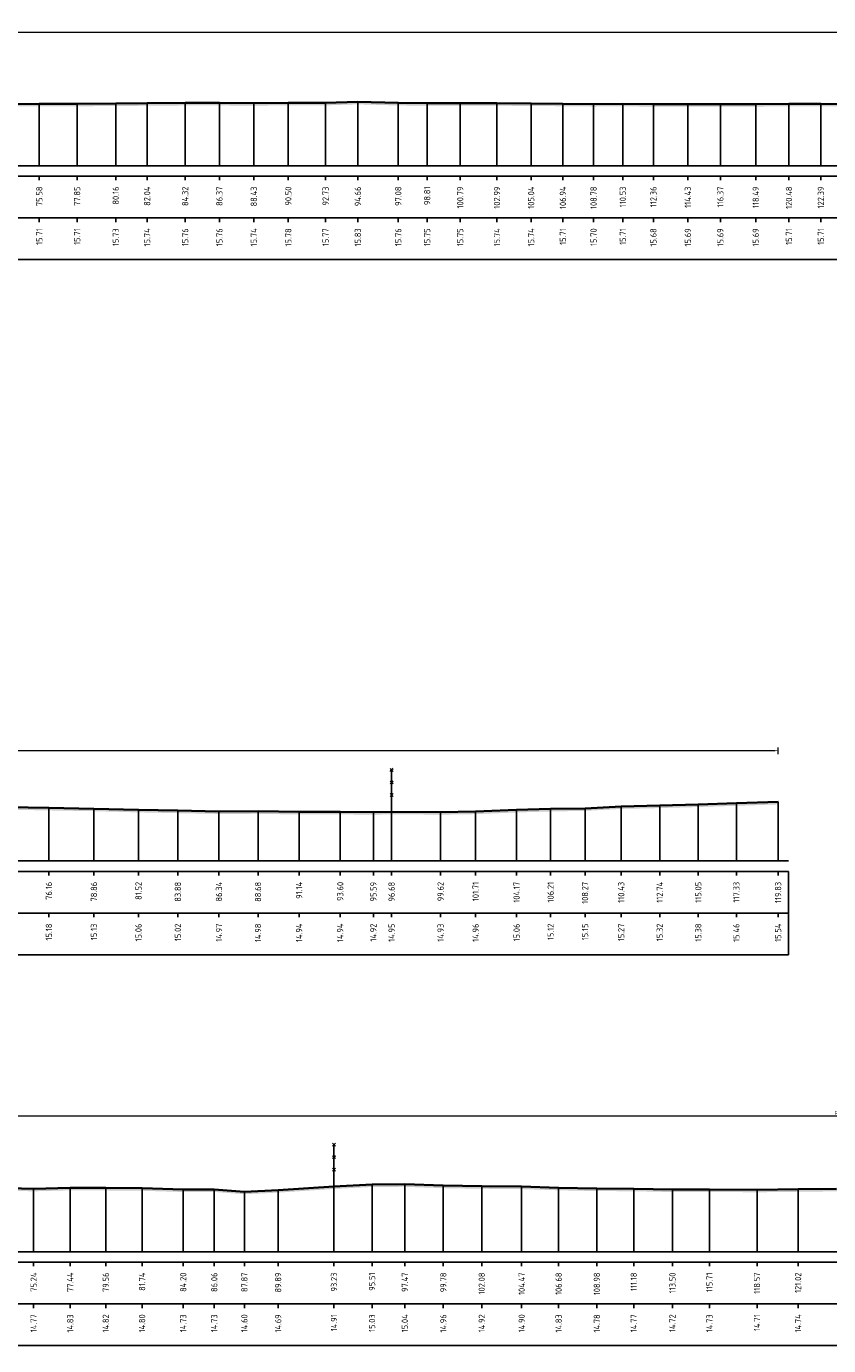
# Model space of a CAD drawing. Header units: metres. Extents: x 197883 to 206898, y 361907 to 364395.
# Tile 226 of 256: x 206585 to 206633, y 363847 to 363926. Entities that reach past the tile are written whole.
import ezdxf
from ezdxf.enums import TextEntityAlignment as Align

# ---------------------------------------------------------------- set-up
doc = ezdxf.new("R2010")
doc.units = ezdxf.units.M
doc.header["$PDMODE"] = 35
doc.header["$PDSIZE"] = 0.075
for name, color, linetype, lineweight in [('B-ME-IE-TERREINAFSCHEIDING_KUNSTMATIG_RASTERHEKWERK-SD', 20, 'Continuous', 25), ('X-ME-AL-PROFIEL_HUIDIG MAAIVELD-GD', 252, 'Continuous', 0), ('X-XX-AL-DETAIL1-M', 7, 'Continuous', 18), ('X-XX-AL-DWARSPROFIEL_PROFIELLIJN MAAIVELD-GD', 8, 'Continuous', 35)]:
    doc.layers.add(name, color=color, linetype=linetype, lineweight=lineweight)
doc.layers.add('X-ME-AL-PROFIELRASTER-S', color=7, linetype='Continuous')
doc.styles.add('NLCS-ISO-ANNOTATIVE-T18', font='NLCS-ISO.ttf', dxfattribs={"height": 1.8})
doc.styles.add('NLCS-ISO-M100-T25', font='NLCS-ISO.ttf', dxfattribs={"height": 0.25})
doc.dimstyles.new('NLCS-M100-T25-PIJL_L2_H1', dxfattribs={"dimscale": 0.1, "dimtxt": 2.5, "dimasz": 2.5, "dimexe": 2, "dimexo": 2, "dimgap": 0.7, "dimtad": 1, "dimzin": 0, "dimdsep": 46, "dimtxsty": 'NLCS-ISO-M100-T25', "dimcen": 0, "dimdle": 2, "dimclrd": 256, "dimclre": 256, "dimclrt": 256, "dimadec": 1, "dimazin": 0, "dimtfac": 1, "dimtdec": 3, "dimtofl": 0, "dimtmove": 0, "dimatfit": 3, "dimfxl": 2, "dimfxlon": 1, "dimtfillclr": 256, "dimtolj": 1, "dimtzin": 0, "dimlwd": -1, "dimlwe": -1, "dimarcsym": 0})

# ---------------------------------------------------------------- blocks, each defined once
blk = doc.blocks.new('SAL-PROFIELRASTER_BALK_EIND1-D')
at = {"color": 0, "linetype": 'ByBlock', "lineweight": -2}
blk.add_line((1, -12.5), (1, -2.5), dxfattribs=at)
at = {"color": 0, "linetype": 'ByBlock', "lineweight": -2, "flags": 128}
for points in [[(0, 0), (1, 0)], [(0, -2.5), (1, -2.5)], [(0, -12.5), (1, -12.5)]]:
    blk.add_lwpolyline(points, dxfattribs=at)
blk = doc.blocks.new('SAL-PROFIELRASTER_BALK_EIND2-D')
at = {"color": 0, "linetype": 'ByBlock', "lineweight": -2}
for p, q in [((1, -2.5), (1, -12.5)), ((1, -12.5), (0, -12.5))]:
    blk.add_line(p, q, dxfattribs=at)
blk = doc.blocks.new('SAL-PROFIELRASTER_BALK_DATA-D')
at = {"color": 0, "linetype": 'ByBlock', "lineweight": -2}
blk.add_lwpolyline([(0, -3.5), (0, -2.5)], dxfattribs=at)
at = {"color": 0, "linetype": 'ByBlock', "lineweight": -2, "style": 'NLCS-ISO-ANNOTATIVE-T18'}
blk.add_attdef('GETAL', text='', height=1.5, rotation=90, dxfattribs=at).set_placement((0.75, -5), align=Align.RIGHT)
blk = doc.blocks.new('SAL-PROFIELRASTER_AANHAAL-D')
at = {"color": 9, "linetype": 'ByBlock', "lineweight": -2, "flags": 128}
blk.add_lwpolyline([(0, 1), (0, 0)], dxfattribs=at)
blk = doc.blocks.new('*D152')
at = {"layer": 'Defpoints', "color": 0, "transparency": 16777216}
for p in [(206510.448, 363925.67), (206510.448, 363917.683), (206645.675, 363917.683)]:
    blk.add_point(p, dxfattribs=at)
at = {"layer": 'X-XX-AL-DETAIL1-M', "color": 253, "transparency": 16777216}
for p, q in [((206510.448, 363925.47), (206510.448, 363925.87)), ((206645.425, 363925.67), (206510.698, 363925.67)), ((206645.675, 363925.47), (206645.675, 363925.87))]:
    blk.add_line(p, q, dxfattribs=at)
for points in [[(206510.698, 363925.711), (206510.698, 363925.628), (206510.448, 363925.67)], [(206645.425, 363925.711), (206645.425, 363925.628), (206645.675, 363925.67)]]:
    blk.add_solid(points, dxfattribs=at)
at = {"layer": 'X-XX-AL-DETAIL1-M', "color": 253, "transparency": 16777216, "insert": (206580.102, 363925.865), "char_height": 0.25, "attachment_point": 5, "style": 'NLCS-ISO-M100-T25'}
blk.add_mtext('\\A1;Gras', dxfattribs=at)
blk = doc.blocks.new('*D156')
at = {"layer": 'Defpoints', "color": 0, "transparency": 16777216}
for p in [(206510.448, 363882.64), (206510.448, 363876.034), (206630.276, 363876.034)]:
    blk.add_point(p, dxfattribs=at)
at = {"layer": 'X-XX-AL-DETAIL1-M', "color": 253, "transparency": 16777216}
for p, q in [((206510.448, 363882.44), (206510.448, 363882.84)), ((206630.026, 363882.64), (206510.698, 363882.64)), ((206630.276, 363882.44), (206630.276, 363882.84))]:
    blk.add_line(p, q, dxfattribs=at)
for points in [[(206510.698, 363882.682), (206510.698, 363882.599), (206510.448, 363882.64)], [(206630.026, 363882.682), (206630.026, 363882.599), (206630.276, 363882.64)]]:
    blk.add_solid(points, dxfattribs=at)
at = {"layer": 'X-XX-AL-DETAIL1-M', "color": 253, "transparency": 16777216, "insert": (206570.362, 363882.835), "char_height": 0.25, "attachment_point": 5, "style": 'NLCS-ISO-M100-T25'}
blk.add_mtext('\\A1;Gras', dxfattribs=at)
blk = doc.blocks.new('SIE-RASTERHEKWERK-SOD')
at = {"flags": 128}
for points in [[(-0.035, 1.035), (0.035, 0.965)], [(-0.035, 0.965), (0, 1), (0.035, 1.035)], [(0, 0), (0, 1)], [(-0.035, 0.735), (0.035, 0.665)], [(-0.035, 0.665), (0, 0.7), (0.035, 0.735)], [(-0.035, 0.435), (0.035, 0.365)], [(-0.035, 0.365), (0, 0.4), (0.035, 0.435)]]:
    blk.add_lwpolyline(points, dxfattribs=at)
blk = doc.blocks.new('*D159')
at = {"layer": 'Defpoints', "color": 0, "transparency": 16777216}
for p in [(206545.444, 363860.744), (206545.444, 363852.629), (206722.513, 363852.629)]:
    blk.add_point(p, dxfattribs=at)
at = {"layer": 'X-XX-AL-DETAIL1-M', "color": 253, "transparency": 16777216}
for p, q in [((206545.444, 363860.544), (206545.444, 363860.944)), ((206722.513, 363860.544), (206722.513, 363860.944)), ((206722.263, 363860.744), (206545.694, 363860.744))]:
    blk.add_line(p, q, dxfattribs=at)
for points in [[(206545.694, 363860.786), (206545.694, 363860.702), (206545.444, 363860.744)], [(206722.263, 363860.786), (206722.263, 363860.702), (206722.513, 363860.744)]]:
    blk.add_solid(points, dxfattribs=at)
at = {"layer": 'X-XX-AL-DETAIL1-M', "color": 253, "transparency": 16777216, "insert": (206633.978, 363860.939), "char_height": 0.25, "attachment_point": 5, "style": 'NLCS-ISO-M100-T25'}
blk.add_mtext('\\A1;Riet', dxfattribs=at)

msp = doc.modelspace()

# ---------------------------------------------------------------- hatches: boundary and pattern name
at = {"layer": 'X-ME-AL-PROFIEL_HUIDIG MAAIVELD-GD'}
h = msp.add_hatch(dxfattribs=at)
h.set_pattern_fill('AGR-MAAIVELD', color=256, scale=0.05, pattern_type=2)
h.set_pattern_definition([(45, (703.85004, 234.15822), (-0.25000007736, 0.25000007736), []), (45, (703.81432, 234.19393), (0, 0.50000015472), [0.3535535, -0.3535535]), (45, (703.7786, 234.22965), (0, 0.50000015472), [0.3535535, -0.3535535]), (45, (703.7424, 234.26586), (0, 0.50000015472), [0.3535535, -0.3535535]), (45, (703.70718, 234.30108), (0, 0.50000015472), [0.3535535, -0.3535535]), (45, (703.67147, 234.3368), (0, 0.50000015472), [0.3535535, -0.3535535]), (45, (703.63575, 234.3725), (0, 0.50000015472), [0.3535535, -0.3535535]), (315, (703.85004, 234.15822), (0.25000007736, 0.25000007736), []), (315, (703.88575, 234.19393), (0.50000015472, -1e-16), [0.3535535, -0.3535535]), (315, (703.92147, 234.22965), (0.50000015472, -1e-16), [0.3535535, -0.3535535]), (315, (703.95768, 234.26586), (0.50000015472, -1e-16), [0.3535535, -0.3535535]), (315, (703.9929, 234.30108), (0.50000015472, -1e-16), [0.3535535, -0.3535535]), (315, (704.0286, 234.3368), (0.50000015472, -1e-16), [0.3535535, -0.3535535]), (315, (704.06432, 234.3725), (0.50000015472, -1e-16), [0.3535535, -0.3535535])])
h.paths.add_polyline_path([(206651.655, 363919.183), (206650.656, 363919.823), (206649.756, 363920.42), (206648.755, 363920.62), (206648.046, 363920.941), (206647.069, 363921.51), (206645.675, 363921.614), (206644.221, 363921.557), (206642.528, 363921.512), (206640.69, 363921.516), (206638.877, 363921.474), (206636.764, 363921.455), (206634.96, 363921.379), (206632.837, 363921.397), (206630.926, 363921.391), (206628.936, 363921.376), (206626.818, 363921.368), (206624.873, 363921.37), (206622.808, 363921.365), (206620.977, 363921.397), (206619.225, 363921.378), (206617.387, 363921.394), (206615.485, 363921.418), (206613.441, 363921.421), (206611.236, 363921.434), (206609.258, 363921.431), (206607.527, 363921.443), (206605.108, 363921.51), (206603.176, 363921.449), (206600.943, 363921.458), (206598.876, 363921.427), (206596.816, 363921.445), (206594.767, 363921.443), (206592.49, 363921.424), (206590.607, 363921.409), (206588.296, 363921.393), (206586.031, 363921.394), (206583.942, 363921.371), (206581.937, 363921.372), (206579.569, 363921.347), (206577.501, 363921.336), (206575.48, 363921.345), (206573.333, 363921.345), (206571.358, 363921.316), (206569.227, 363921.313), (206566.822, 363921.334), (206564.853, 363921.372), (206562.675, 363921.364), (206560.653, 363921.377), (206558.788, 363921.373), (206556.601, 363921.367), (206554.372, 363921.358), (206552.337, 363921.33), (206550.532, 363921.302), (206548.39, 363921.331), (206545.978, 363921.337), (206543.265, 363921.341), (206541.142, 363921.328), (206538.781, 363921.342), (206536.909, 363921.334), (206534.58, 363921.347), (206532.547, 363921.351), (206529.968, 363921.363), (206527.668, 363921.368), (206525.514, 363921.345), (206523.015, 363921.313), (206521.102, 363921.308), (206519.14, 363921.256), (206516.894, 363921.299), (206514.643, 363921.281), (206512.36, 363921.282), (206510.448, 363921.471), (206510.448, 363921.321), (206512.36, 363921.132), (206514.643, 363921.131), (206516.894, 363921.149), (206519.14, 363921.106), (206521.102, 363921.158), (206523.015, 363921.163), (206525.514, 363921.195), (206527.668, 363921.218), (206529.968, 363921.213), (206532.547, 363921.201), (206534.58, 363921.197), (206536.909, 363921.184), (206538.781, 363921.192), (206541.142, 363921.178), (206543.265, 363921.191), (206545.978, 363921.187), (206548.39, 363921.181), (206550.532, 363921.152), (206552.337, 363921.18), (206554.372, 363921.208), (206556.601, 363921.217), (206558.788, 363921.223), (206560.653, 363921.227), (206562.675, 363921.214), (206564.853, 363921.222), (206566.822, 363921.184), (206569.227, 363921.163), (206571.358, 363921.166), (206573.333, 363921.195), (206575.48, 363921.195), (206577.501, 363921.186), (206579.569, 363921.197), (206581.937, 363921.222), (206583.942, 363921.221), (206586.031, 363921.244), (206588.296, 363921.243), (206590.607, 363921.259), (206592.49, 363921.274), (206594.767, 363921.293), (206596.816, 363921.295), (206598.876, 363921.277), (206600.943, 363921.308), (206603.176, 363921.299), (206605.108, 363921.36), (206607.527, 363921.293), (206609.258, 363921.281), (206611.236, 363921.284), (206613.441, 363921.271), (206615.485, 363921.268), (206617.387, 363921.244), (206619.225, 363921.228), (206620.977, 363921.247), (206622.808, 363921.215), (206624.873, 363921.22), (206626.818, 363921.218), (206628.936, 363921.226), (206630.926, 363921.241), (206632.837, 363921.247), (206634.96, 363921.229), (206636.764, 363921.305), (206638.877, 363921.324), (206640.69, 363921.366), (206642.528, 363921.362), (206644.221, 363921.407), (206645.675, 363921.464), (206647.069, 363921.36), (206648.046, 363920.791), (206648.755, 363920.47), (206649.756, 363920.27), (206650.656, 363919.673), (206651.655, 363919.033)])
h = msp.add_hatch(dxfattribs=at)
h.set_pattern_fill('AGR-MAAIVELD', color=256, scale=0.05, pattern_type=2)
h.set_pattern_definition([(45, (707.7051, 265.82674), (-0.25000007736, 0.25000007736), []), (45, (707.6694, 265.86246), (0, 0.50000015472), [0.3535535, -0.3535535]), (45, (707.6337, 265.89817), (0, 0.50000015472), [0.3535535, -0.3535535]), (45, (707.59747, 265.9344), (0, 0.50000015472), [0.3535535, -0.3535535]), (45, (707.56226, 265.9696), (0, 0.50000015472), [0.3535535, -0.3535535]), (45, (707.52654, 266.0053), (0, 0.50000015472), [0.3535535, -0.3535535]), (45, (707.49083, 266.04103), (0, 0.50000015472), [0.3535535, -0.3535535]), (315, (707.7051, 265.82674), (0.25000007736, 0.25000007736), []), (315, (707.74083, 265.86246), (0.50000015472, -1e-16), [0.3535535, -0.3535535]), (315, (707.77654, 265.89817), (0.50000015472, -1e-16), [0.3535535, -0.3535535]), (315, (707.81276, 265.9344), (0.50000015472, -1e-16), [0.3535535, -0.3535535]), (315, (707.84797, 265.9696), (0.50000015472, -1e-16), [0.3535535, -0.3535535]), (315, (707.8837, 266.0053), (0.50000015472, -1e-16), [0.3535535, -0.3535535]), (315, (707.9194, 266.04103), (0.50000015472, -1e-16), [0.3535535, -0.3535535])])
h.paths.add_polyline_path([(206630.276, 363879.573), (206627.775, 363879.491), (206625.496, 363879.418), (206623.186, 363879.355), (206620.88, 363879.305), (206618.716, 363879.187), (206616.654, 363879.151), (206614.615, 363879.091), (206612.162, 363878.992), (206610.064, 363878.96), (206607.128, 363878.986), (206606.038, 363878.956), (206604.052, 363878.978), (206601.591, 363878.971), (206599.13, 363879.01), (206596.791, 363879.004), (206594.33, 363879.049), (206591.972, 363879.096), (206589.303, 363879.168), (206586.606, 363879.212), (206584.13, 363879.259), (206581.6, 363879.226), (206578.729, 363879.191), (206576.249, 363879.13), (206573.674, 363879.069), (206571.235, 363879.031), (206568.865, 363879.004), (206566.441, 363879.006), (206563.906, 363879.011), (206561.316, 363878.986), (206558.516, 363879.003), (206555.993, 363878.996), (206553.111, 363879.022), (206550.403, 363879.081), (206547.749, 363879.142), (206545.318, 363879.195), (206542.559, 363879.207), (206540.107, 363879.188), (206537.74, 363879.18), (206535.443, 363879.086), (206532.946, 363878.994), (206530.704, 363878.896), (206528.104, 363878.891), (206525.577, 363878.939), (206523.337, 363878.992), (206521.275, 363879.042), (206519.1, 363879.069), (206517.016, 363879.133), (206514.776, 363879.166), (206512.515, 363879.219), (206510.448, 363879.222), (206510.448, 363879.072), (206512.515, 363879.069), (206514.776, 363879.016), (206517.016, 363878.983), (206519.1, 363878.919), (206521.275, 363878.892), (206523.337, 363878.842), (206525.577, 363878.789), (206528.104, 363878.741), (206530.704, 363878.746), (206532.946, 363878.844), (206535.443, 363878.936), (206537.74, 363879.03), (206540.107, 363879.038), (206542.559, 363879.057), (206545.318, 363879.045), (206547.749, 363878.992), (206550.403, 363878.931), (206553.111, 363878.872), (206555.993, 363878.846), (206558.516, 363878.853), (206561.316, 363878.836), (206563.906, 363878.861), (206566.441, 363878.856), (206568.865, 363878.854), (206571.235, 363878.881), (206573.674, 363878.919), (206576.249, 363878.98), (206578.729, 363879.041), (206581.6, 363879.076), (206584.13, 363879.109), (206586.606, 363879.062), (206589.303, 363879.018), (206591.972, 363878.946), (206594.33, 363878.899), (206596.791, 363878.854), (206599.13, 363878.86), (206601.591, 363878.821), (206604.052, 363878.828), (206606.038, 363878.806), (206607.128, 363878.836), (206610.064, 363878.81), (206612.162, 363878.842), (206614.615, 363878.941), (206616.654, 363879.001), (206618.716, 363879.037), (206620.88, 363879.155), (206623.186, 363879.205), (206625.496, 363879.268), (206627.775, 363879.341), (206630.276, 363879.423)])
h = msp.add_hatch(dxfattribs=at)
h.set_pattern_fill('AGR-MAAIVELD', color=256, scale=0.05, pattern_type=2)
h.set_pattern_definition([(45, (711.26744, 274.2284), (-0.25000007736, 0.25000007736), []), (45, (711.23172, 274.26413), (0, 0.50000015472), [0.3535535, -0.3535535]), (45, (711.196, 274.29984), (0, 0.50000015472), [0.3535535, -0.3535535]), (45, (711.1598, 274.33606), (0, 0.50000015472), [0.3535535, -0.3535535]), (45, (711.12458, 274.37127), (0, 0.50000015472), [0.3535535, -0.3535535]), (45, (711.08886, 274.407), (0, 0.50000015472), [0.3535535, -0.3535535]), (45, (711.05315, 274.4427), (0, 0.50000015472), [0.3535535, -0.3535535]), (315, (711.26744, 274.2284), (0.25000007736, 0.25000007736), []), (315, (711.30315, 274.26413), (0.50000015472, -1e-16), [0.3535535, -0.3535535]), (315, (711.33886, 274.29984), (0.50000015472, -1e-16), [0.3535535, -0.3535535]), (315, (711.37508, 274.33606), (0.50000015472, -1e-16), [0.3535535, -0.3535535]), (315, (711.4103, 274.37127), (0.50000015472, -1e-16), [0.3535535, -0.3535535]), (315, (711.446, 274.407), (0.50000015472, -1e-16), [0.3535535, -0.3535535]), (315, (711.48172, 274.4427), (0.50000015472, -1e-16), [0.3535535, -0.3535535])])
h.paths.add_polyline_path([(206722.513, 363856.982), (206722.513, 363856.832), (206719.56, 363856.789), (206716.533, 363856.753), (206713.812, 363856.701), (206711.054, 363856.624), (206708.104, 363856.504), (206704.862, 363856.325), (206702.806, 363856.191), (206702.21, 363856.133), (206700.593, 363856.109), (206698.839, 363856.049), (206696.528, 363856.018), (206694.666, 363856.036), (206692.49, 363856.069), (206690.266, 363856.02), (206688.103, 363856.092), (206686.243, 363856.191), (206684.579, 363856.213), (206682.631, 363856.241), (206680.809, 363856.314), (206678.733, 363856.358), (206676.456, 363856.419), (206674.226, 363856.572), (206671.868, 363856.643), (206669.433, 363856.66), (206667.21, 363856.627), (206664.715, 363856.605), (206662.337, 363856.605), (206659.793, 363856.544), (206657.21, 363856.5), (206654.837, 363856.482), (206652.482, 363856.439), (206649.969, 363856.422), (206647.756, 363856.383), (206645.219, 363856.359), (206643.007, 363856.316), (206640.808, 363856.286), (206638.193, 363856.247), (206635.985, 363856.259), (206633.765, 363856.246), (206631.472, 363856.217), (206629.013, 363856.189), (206626.162, 363856.212), (206623.947, 363856.201), (206621.628, 363856.253), (206619.423, 363856.259), (206617.132, 363856.309), (206614.919, 363856.38), (206612.525, 363856.399), (206610.227, 363856.437), (206607.92, 363856.517), (206605.959, 363856.508), (206603.679, 363856.391), (206600.334, 363856.169), (206598.313, 363856.074), (206596.507, 363856.211), (206594.652, 363856.205), (206592.188, 363856.28), (206590.011, 363856.297), (206587.884, 363856.307), (206585.692, 363856.248), (206583.489, 363856.299), (206581.007, 363856.321), (206578.626, 363856.357), (206576.547, 363856.375), (206574.223, 363856.386), (206571.887, 363856.407), (206569.493, 363856.389), (206567.4, 363856.442), (206565.194, 363856.481), (206563.141, 363856.594), (206561.053, 363856.74), (206558.697, 363856.788), (206556.532, 363856.876), (206554.517, 363856.945), (206552.262, 363856.973), (206550.773, 363856.967), (206550.062, 363856.947), (206548.372, 363856.865), (206547.726, 363856.711), (206546.606, 363856.316), (206545.444, 363855.697), (206544.748, 363855.765), (206543.907, 363855.678), (206543.119, 363855.229), (206541.902, 363855.166), (206540.624, 363855.176), (206539.612, 363855.105), (206538.482, 363855.213), (206537.151, 363855.142), (206535.524, 363855.121), (206534.165, 363855.45), (206532.815, 363855.734), (206531.122, 363855.871), (206528.685, 363856.211), (206527.43, 363856.719), (206526.156, 363857.308), (206524.559, 363857.689), (206522.198, 363857.692), (206519.693, 363857.708), (206517.107, 363857.672), (206513.311, 363857.677), (206510.448, 363857.652), (206510.448, 363857.802), (206513.311, 363857.827), (206517.107, 363857.822), (206519.693, 363857.858), (206522.198, 363857.842), (206524.559, 363857.839), (206526.156, 363857.458), (206527.43, 363856.869), (206528.685, 363856.361), (206531.122, 363856.021), (206532.815, 363855.884), (206534.165, 363855.6), (206535.524, 363855.271), (206537.151, 363855.292), (206538.482, 363855.363), (206539.612, 363855.255), (206540.624, 363855.326), (206541.902, 363855.316), (206543.119, 363855.379), (206543.907, 363855.828), (206544.748, 363855.915), (206545.444, 363855.847), (206546.606, 363856.466), (206547.726, 363856.861), (206548.372, 363857.015), (206550.062, 363857.097), (206550.773, 363857.117), (206552.262, 363857.123), (206554.517, 363857.095), (206556.532, 363857.026), (206558.697, 363856.938), (206561.053, 363856.89), (206563.141, 363856.744), (206565.194, 363856.631), (206567.4, 363856.592), (206569.493, 363856.539), (206571.887, 363856.557), (206574.223, 363856.536), (206576.547, 363856.525), (206578.626, 363856.507), (206581.007, 363856.471), (206583.489, 363856.449), (206585.692, 363856.398), (206587.884, 363856.457), (206590.011, 363856.447), (206592.188, 363856.43), (206594.652, 363856.355), (206596.507, 363856.361), (206598.313, 363856.224), (206600.334, 363856.319), (206603.679, 363856.541), (206605.959, 363856.658), (206607.92, 363856.667), (206610.227, 363856.587), (206612.525, 363856.549), (206614.919, 363856.53), (206617.132, 363856.459), (206619.423, 363856.409), (206621.628, 363856.403), (206623.947, 363856.351), (206626.162, 363856.362), (206629.013, 363856.339), (206631.472, 363856.367), (206633.765, 363856.396), (206635.985, 363856.409), (206638.193, 363856.397), (206640.808, 363856.436), (206643.007, 363856.466), (206645.219, 363856.509), (206647.756, 363856.533), (206649.969, 363856.572), (206652.482, 363856.589), (206654.837, 363856.632), (206657.21, 363856.65), (206659.793, 363856.694), (206662.337, 363856.755), (206664.715, 363856.755), (206667.21, 363856.777), (206669.433, 363856.81), (206671.868, 363856.793), (206674.226, 363856.722), (206676.456, 363856.569), (206678.733, 363856.508), (206680.809, 363856.464), (206682.631, 363856.391), (206684.579, 363856.363), (206686.243, 363856.341), (206688.103, 363856.242), (206690.266, 363856.17), (206692.49, 363856.219), (206694.666, 363856.186), (206696.528, 363856.168), (206698.839, 363856.199), (206700.593, 363856.259), (206702.21, 363856.283), (206702.806, 363856.341), (206704.862, 363856.475), (206708.104, 363856.654), (206711.054, 363856.774), (206713.812, 363856.851), (206716.533, 363856.903), (206719.56, 363856.939)])

# ---------------------------------------------------------------- linework, layer by layer
at = {"layer": 'X-XX-AL-DWARSPROFIEL_PROFIELLIJN MAAIVELD-GD'}
for points in [[(206583.942, 363921.371), (206586.031, 363921.394), (206588.296, 363921.393), (206590.607, 363921.409), (206592.49, 363921.424), (206594.767, 363921.443), (206596.816, 363921.445), (206598.876, 363921.427), (206600.943, 363921.458), (206603.176, 363921.449), (206605.108, 363921.51), (206607.527, 363921.443), (206609.258, 363921.431), (206611.236, 363921.434), (206613.441, 363921.421), (206615.485, 363921.418), (206617.387, 363921.394), (206619.225, 363921.378), (206620.977, 363921.397), (206622.808, 363921.365), (206624.873, 363921.37), (206626.818, 363921.368), (206628.936, 363921.376), (206630.926, 363921.391), (206632.837, 363921.397), (206634.96, 363921.379)], [(206584.13, 363879.259), (206586.606, 363879.212), (206589.303, 363879.168), (206591.972, 363879.096), (206594.33, 363879.049), (206596.791, 363879.004), (206599.13, 363879.01), (206601.591, 363878.971), (206604.052, 363878.978), (206606.038, 363878.956), (206607.128, 363878.986), (206610.064, 363878.96), (206612.162, 363878.992), (206614.615, 363879.091), (206616.654, 363879.151), (206618.716, 363879.187), (206620.88, 363879.305), (206623.186, 363879.355), (206625.496, 363879.418), (206627.775, 363879.491), (206630.276, 363879.573)], [(206583.489, 363856.449), (206585.692, 363856.398), (206587.884, 363856.457), (206590.011, 363856.447), (206592.188, 363856.43), (206594.652, 363856.355), (206596.507, 363856.361), (206598.313, 363856.224), (206600.334, 363856.319), (206603.679, 363856.541), (206605.959, 363856.658), (206607.92, 363856.667), (206610.227, 363856.587), (206612.525, 363856.549), (206614.919, 363856.53), (206617.132, 363856.459), (206619.423, 363856.409), (206621.628, 363856.403), (206623.947, 363856.351), (206626.162, 363856.362), (206629.013, 363856.339), (206631.472, 363856.367), (206633.765, 363856.396)]]:
    msp.add_lwpolyline(points, dxfattribs=at)

# ---------------------------------------------------------------- block references
at = {"layer": 'B-ME-IE-TERREINAFSCHEIDING_KUNSTMATIG_RASTERHEKWERK-SD', "xscale": 2.5, "yscale": 2.5, "zscale": 2.5}
for p in [(206607.128, 363878.986), (206603.679, 363856.541)]:
    msp.add_blockref('SIE-RASTERHEKWERK-SOD', p, dxfattribs=at)
at = {"layer": 'X-ME-AL-PROFIELRASTER-S'}
for name, p, xscale, yscale, zscale in [('SAL-PROFIELRASTER_AANHAAL-D', (206586.031, 363917.683), 0.2220692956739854, 3.711000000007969, 0.2220692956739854), ('SAL-PROFIELRASTER_AANHAAL-D', (206588.296, 363917.683), 0.2220227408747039, 3.710000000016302, 0.2220227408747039), ('SAL-PROFIELRASTER_AANHAAL-D', (206590.607, 363917.683), 0.2227669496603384, 3.72600000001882, 0.2227669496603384), ('SAL-PROFIELRASTER_AANHAAL-D', (206592.49, 363917.683), 0.2234633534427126, 3.740999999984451, 0.2234633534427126), ('SAL-PROFIELRASTER_AANHAAL-D', (206594.767, 363917.683), 0.2243436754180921, 3.760000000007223, 0.2243436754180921), ('SAL-PROFIELRASTER_AANHAAL-D', (206596.816, 363917.683), 0.2244362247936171, 3.76199999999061, 0.2244362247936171), ('SAL-PROFIELRASTER_AANHAAL-D', (206598.876, 363917.683), 0.2236024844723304, 3.7440000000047, 0.2236024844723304), ('SAL-PROFIELRASTER_AANHAAL-D', (206600.943, 363917.683), 0.2250372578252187, 3.775000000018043, 0.2250372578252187), ('SAL-PROFIELRASTER_AANHAAL-D', (206603.176, 363917.683), 0.2246212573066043, 3.766000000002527, 0.2246212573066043), ('SAL-PROFIELRASTER_AANHAAL-D', (206605.108, 363917.683), 0.2274321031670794, 3.826999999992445, 0.2274321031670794), ('SAL-PROFIELRASTER_AANHAAL-D', (206607.527, 363917.683), 0.2243436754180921, 3.760000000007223, 0.2243436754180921), ('SAL-PROFIELRASTER_AANHAAL-D', (206609.258, 363917.683), 0.2237879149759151, 3.748000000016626, 0.2237879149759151), ('SAL-PROFIELRASTER_AANHAAL-D', (206611.236, 363917.683), 0.223926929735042, 3.750999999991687, 0.223926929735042), ('SAL-PROFIELRASTER_AANHAAL-D', (206613.441, 363917.683), 0.2233241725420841, 3.738000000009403, 0.2233241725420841), ('SAL-PROFIELRASTER_AANHAAL-D', (206615.485, 363917.683), 0.2231849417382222, 3.734999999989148, 0.2231849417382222), ('SAL-PROFIELRASTER_AANHAAL-D', (206617.387, 363917.683), 0.2220692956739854, 3.711000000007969, 0.2220692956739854), ('SAL-PROFIELRASTER_AANHAAL-D', (206619.225, 363917.683), 0.2213237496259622, 3.695000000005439, 0.2213237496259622), ('SAL-PROFIELRASTER_AANHAAL-D', (206620.977, 363917.683), 0.2222089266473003, 3.713999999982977, 0.2222089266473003), ('SAL-PROFIELRASTER_AANHAAL-D', (206622.808, 363917.683), 0.2207169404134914, 3.681999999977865, 0.2207169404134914), ('SAL-PROFIELRASTER_AANHAAL-D', (206624.873, 363917.683), 0.2209504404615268, 3.686999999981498, 0.2209504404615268), ('SAL-PROFIELRASTER_AANHAAL-D', (206626.818, 363917.683), 0.2208570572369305, 3.684999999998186, 0.2208570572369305), ('SAL-PROFIELRASTER_AANHAAL-D', (206628.936, 363917.683), 0.2212304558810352, 3.693000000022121, 0.2212304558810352), ('SAL-PROFIELRASTER_AANHAAL-D', (206630.926, 363917.683), 0.2219296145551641, 3.707999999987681, 0.2219296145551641), ('SAL-PROFIELRASTER_AANHAAL-D', (206632.837, 363917.683), 0.2222089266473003, 3.713999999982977, 0.2222089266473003), ('SAL-PROFIELRASTER_BALK_EIND1-D', (206510.448, 363917.683), 142.6320298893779, 0.25, 142.6320298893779), ('SAL-PROFIELRASTER_BALK_EIND2-D', (206510.448, 363915.183), 142.6320298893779, 0.25, 142.6320298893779), ('SAL-PROFIELRASTER_BALK_EIND1-D', (206510.448, 363876.034), 120.4528131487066, 0.25, 120.4528131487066), ('SAL-PROFIELRASTER_BALK_EIND2-D', (206510.448, 363873.534), 120.4528131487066, 0.25, 120.4528131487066), ('SAL-PROFIELRASTER_BALK_EIND1-D', (206510.448, 363852.629), 212.690473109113, 0.25, 212.690473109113), ('SAL-PROFIELRASTER_BALK_EIND2-D', (206510.448, 363850.129), 212.690473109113, 0.25, 212.690473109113)]:
    msp.add_blockref(name, p, dxfattribs=dict(at, xscale=xscale, yscale=yscale, zscale=zscale))
at = {"layer": 'X-ME-AL-PROFIELRASTER-S', "xscale": 0.25, "yscale": 0.25, "zscale": 0.25}
for p, values in [((206586.031, 363917.683), {'GETAL': '75.58'}), ((206588.296, 363917.683), {'GETAL': '77.85'}), ((206590.607, 363917.683), {'GETAL': '80.16'}), ((206592.49, 363917.683), {'GETAL': '82.04'}), ((206594.767, 363917.683), {'GETAL': '84.32'}), ((206596.816, 363917.683), {'GETAL': '86.37'}), ((206598.876, 363917.683), {'GETAL': '88.43'}), ((206600.943, 363917.683), {'GETAL': '90.50'}), ((206603.176, 363917.683), {'GETAL': '92.73'}), ((206605.108, 363917.683), {'GETAL': '94.66'}), ((206607.527, 363917.683), {'GETAL': '97.08'}), ((206609.258, 363917.683), {'GETAL': '98.81'}), ((206611.236, 363917.683), {'GETAL': '100.79'}), ((206613.441, 363917.683), {'GETAL': '102.99'}), ((206615.485, 363917.683), {'GETAL': '105.04'}), ((206617.387, 363917.683), {'GETAL': '106.94'}), ((206619.225, 363917.683), {'GETAL': '108.78'}), ((206620.977, 363917.683), {'GETAL': '110.53'}), ((206622.808, 363917.683), {'GETAL': '112.36'}), ((206624.873, 363917.683), {'GETAL': '114.43'}), ((206626.818, 363917.683), {'GETAL': '116.37'}), ((206628.936, 363917.683), {'GETAL': '118.49'}), ((206630.926, 363917.683), {'GETAL': '120.48'}), ((206632.837, 363917.683), {'GETAL': '122.39'}), ((206586.031, 363915.183), {'GETAL': '15.71'}), ((206588.296, 363915.183), {'GETAL': '15.71'}), ((206590.607, 363915.183), {'GETAL': '15.73'}), ((206592.49, 363915.183), {'GETAL': '15.74'}), ((206594.767, 363915.183), {'GETAL': '15.76'}), ((206596.816, 363915.183), {'GETAL': '15.76'}), ((206598.876, 363915.183), {'GETAL': '15.74'}), ((206600.943, 363915.183), {'GETAL': '15.78'}), ((206603.176, 363915.183), {'GETAL': '15.77'}), ((206605.108, 363915.183), {'GETAL': '15.83'}), ((206607.527, 363915.183), {'GETAL': '15.76'}), ((206609.258, 363915.183), {'GETAL': '15.75'}), ((206611.236, 363915.183), {'GETAL': '15.75'}), ((206613.441, 363915.183), {'GETAL': '15.74'}), ((206615.485, 363915.183), {'GETAL': '15.74'}), ((206617.387, 363915.183), {'GETAL': '15.71'}), ((206619.225, 363915.183), {'GETAL': '15.70'}), ((206620.977, 363915.183), {'GETAL': '15.71'}), ((206622.808, 363915.183), {'GETAL': '15.68'}), ((206624.873, 363915.183), {'GETAL': '15.69'}), ((206626.818, 363915.183), {'GETAL': '15.69'}), ((206628.936, 363915.183), {'GETAL': '15.69'}), ((206630.926, 363915.183), {'GETAL': '15.71'}), ((206632.837, 363915.183), {'GETAL': '15.71'}), ((206586.606, 363876.034), {'GETAL': '76.16'}), ((206589.303, 363876.034), {'GETAL': '78.86'}), ((206591.972, 363876.034), {'GETAL': '81.52'}), ((206594.33, 363876.034), {'GETAL': '83.88'}), ((206596.791, 363876.034), {'GETAL': '86.34'}), ((206599.13, 363876.034), {'GETAL': '88.68'}), ((206601.591, 363876.034), {'GETAL': '91.14'}), ((206604.052, 363876.034), {'GETAL': '93.60'}), ((206606.038, 363876.034), {'GETAL': '95.59'}), ((206607.128, 363876.034), {'GETAL': '96.68'}), ((206610.064, 363876.034), {'GETAL': '99.62'}), ((206612.162, 363876.034), {'GETAL': '101.71'}), ((206614.615, 363876.034), {'GETAL': '104.17'}), ((206616.654, 363876.034), {'GETAL': '106.21'}), ((206618.716, 363876.034), {'GETAL': '108.27'}), ((206620.88, 363876.034), {'GETAL': '110.43'}), ((206623.186, 363876.034), {'GETAL': '112.74'}), ((206625.496, 363876.034), {'GETAL': '115.05'}), ((206627.775, 363876.034), {'GETAL': '117.33'}), ((206630.276, 363876.034), {'GETAL': '119.83'}), ((206586.606, 363873.534), {'GETAL': '15.18'}), ((206589.303, 363873.534), {'GETAL': '15.13'}), ((206591.972, 363873.534), {'GETAL': '15.06'}), ((206594.33, 363873.534), {'GETAL': '15.02'}), ((206596.791, 363873.534), {'GETAL': '14.97'}), ((206599.13, 363873.534), {'GETAL': '14.98'}), ((206601.591, 363873.534), {'GETAL': '14.94'}), ((206604.052, 363873.534), {'GETAL': '14.94'}), ((206606.038, 363873.534), {'GETAL': '14.92'}), ((206607.128, 363873.534), {'GETAL': '14.95'}), ((206610.064, 363873.534), {'GETAL': '14.93'}), ((206612.162, 363873.534), {'GETAL': '14.96'}), ((206614.615, 363873.534), {'GETAL': '15.06'}), ((206616.654, 363873.534), {'GETAL': '15.12'}), ((206618.716, 363873.534), {'GETAL': '15.15'}), ((206620.88, 363873.534), {'GETAL': '15.27'}), ((206623.186, 363873.534), {'GETAL': '15.32'}), ((206625.496, 363873.534), {'GETAL': '15.38'}), ((206627.775, 363873.534), {'GETAL': '15.46'}), ((206630.276, 363873.534), {'GETAL': '15.54'}), ((206585.692, 363852.629), {'GETAL': '75.24'}), ((206587.884, 363852.629), {'GETAL': '77.44'}), ((206590.011, 363852.629), {'GETAL': '79.56'}), ((206592.188, 363852.629), {'GETAL': '81.74'}), ((206594.652, 363852.629), {'GETAL': '84.20'}), ((206596.507, 363852.629), {'GETAL': '86.06'}), ((206598.313, 363852.629), {'GETAL': '87.87'}), ((206600.334, 363852.629), {'GETAL': '89.89'}), ((206603.679, 363852.629), {'GETAL': '93.23'}), ((206605.959, 363852.629), {'GETAL': '95.51'}), ((206607.92, 363852.629), {'GETAL': '97.47'}), ((206610.227, 363852.629), {'GETAL': '99.78'}), ((206612.525, 363852.629), {'GETAL': '102.08'}), ((206614.919, 363852.629), {'GETAL': '104.47'}), ((206617.132, 363852.629), {'GETAL': '106.68'}), ((206619.423, 363852.629), {'GETAL': '108.98'}), ((206621.628, 363852.629), {'GETAL': '111.18'}), ((206623.947, 363852.629), {'GETAL': '113.50'}), ((206626.162, 363852.629), {'GETAL': '115.71'}), ((206629.013, 363852.629), {'GETAL': '118.57'}), ((206631.472, 363852.629), {'GETAL': '121.02'}), ((206585.692, 363850.129), {'GETAL': '14.77'}), ((206587.884, 363850.129), {'GETAL': '14.83'}), ((206590.011, 363850.129), {'GETAL': '14.82'}), ((206592.188, 363850.129), {'GETAL': '14.80'}), ((206594.652, 363850.129), {'GETAL': '14.73'}), ((206596.507, 363850.129), {'GETAL': '14.73'}), ((206598.313, 363850.129), {'GETAL': '14.60'}), ((206600.334, 363850.129), {'GETAL': '14.69'}), ((206603.679, 363850.129), {'GETAL': '14.91'}), ((206605.959, 363850.129), {'GETAL': '15.03'}), ((206607.92, 363850.129), {'GETAL': '15.04'}), ((206610.227, 363850.129), {'GETAL': '14.96'}), ((206612.525, 363850.129), {'GETAL': '14.92'}), ((206614.919, 363850.129), {'GETAL': '14.90'}), ((206617.132, 363850.129), {'GETAL': '14.83'}), ((206619.423, 363850.129), {'GETAL': '14.78'}), ((206621.628, 363850.129), {'GETAL': '14.77'}), ((206623.947, 363850.129), {'GETAL': '14.72'}), ((206626.162, 363850.129), {'GETAL': '14.73'}), ((206629.013, 363850.129), {'GETAL': '14.71'}), ((206631.472, 363850.129), {'GETAL': '14.74'})]:
    msp.add_blockref('SAL-PROFIELRASTER_BALK_DATA-D', p, dxfattribs=at).add_auto_attribs(values)
at = {"layer": 'X-ME-AL-PROFIELRASTER-S'}
for p, yscale in [((206586.606, 363876.034), 3.178000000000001), ((206589.303, 363876.034), 3.134), ((206591.972, 363876.034), 3.061999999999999), ((206594.33, 363876.034), 3.015000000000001), ((206614.615, 363876.034), 3.057), ((206616.654, 363876.034), 3.117000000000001), ((206618.716, 363876.034), 3.153), ((206620.88, 363876.034), 3.271000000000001), ((206623.186, 363876.034), 3.321), ((206625.496, 363876.034), 3.384), ((206627.775, 363876.034), 3.457000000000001), ((206630.276, 363876.034), 3.539), ((206596.791, 363876.034), 2.970000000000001), ((206599.13, 363876.034), 2.976000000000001), ((206601.591, 363876.034), 2.936999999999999), ((206604.052, 363876.034), 2.944000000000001), ((206606.038, 363876.034), 2.922000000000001), ((206607.128, 363876.034), 2.952), ((206610.064, 363876.034), 2.926), ((206612.162, 363876.034), 2.958), ((206585.692, 363852.629), 3.769), ((206587.884, 363852.629), 3.827999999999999), ((206590.011, 363852.629), 3.818), ((206592.188, 363852.629), 3.801), ((206594.652, 363852.629), 3.726000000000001), ((206596.507, 363852.629), 3.731999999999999), ((206598.313, 363852.629), 3.595000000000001), ((206600.334, 363852.629), 3.69), ((206603.679, 363852.629), 3.912000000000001), ((206605.959, 363852.629), 4.029), ((206607.92, 363852.629), 4.038), ((206610.227, 363852.629), 3.958), ((206612.525, 363852.629), 3.92), ((206614.919, 363852.629), 3.901), ((206617.132, 363852.629), 3.83), ((206619.423, 363852.629), 3.779999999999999), ((206621.628, 363852.629), 3.773999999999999), ((206623.947, 363852.629), 3.722), ((206626.162, 363852.629), 3.733000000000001), ((206629.013, 363852.629), 3.710000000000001), ((206631.472, 363852.629), 3.738)]:
    msp.add_blockref('SAL-PROFIELRASTER_AANHAAL-D', p, dxfattribs=dict(at, yscale=yscale))

# ---------------------------------------------------------------- dimensions: what is measured, and where the dimension line sits
at = {"layer": 'X-XX-AL-DETAIL1-M', "color": 253}
for base, p1, p2, text, picture, middle in [((206510.448, 363925.67), (206645.675, 363917.683), (206510.448, 363917.683), 'Gras', '*D152', (206580.102, 363925.67)), ((206510.448, 363882.64), (206630.276, 363876.034), (206510.448, 363876.034), 'Gras', '*D156', (206570.362, 363882.64)), ((206545.444, 363860.744), (206722.513, 363852.629), (206545.444, 363852.629), 'Riet', '*D159', (206633.978, 363860.744))]:
    dim = msp.add_linear_dim(base=base, p1=p1, p2=p2, text=text, dimstyle='NLCS-M100-T25-PIJL_L2_H1', override={"dimclrd": 253, "dimclre": 253, "dimclrt": 253}, dxfattribs=at)
    dim.commit()
    dim.dimension.update_dxf_attribs({"geometry": picture, "text_midpoint": middle, "dimtype": 160})

doc.saveas('drawing.dxf')
